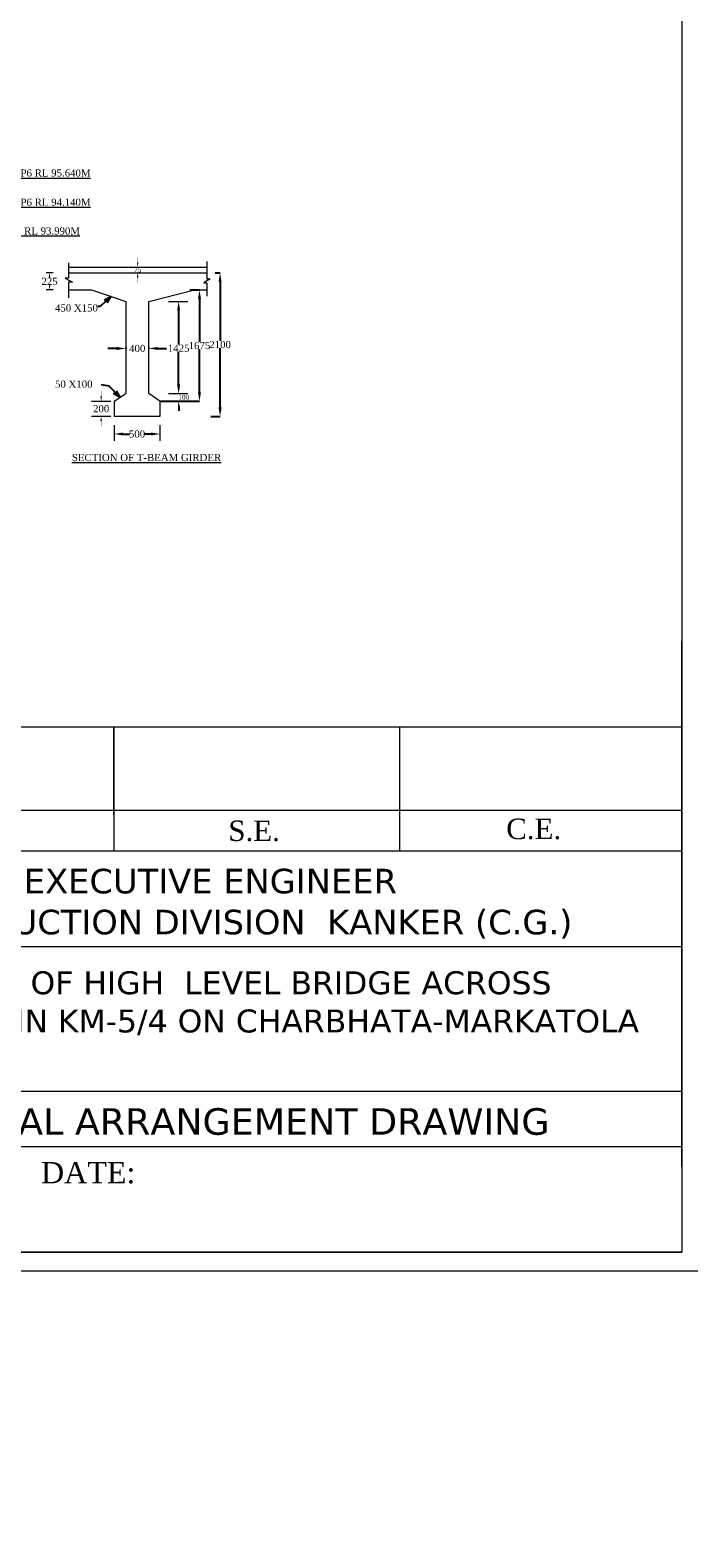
# Model space of a CAD drawing. Header units: millimetres. Extents: x -20950785 to 389010297, y -11535949 to 14056629.
# Tile 251 of 256: x 13617038 to 13686022, y -1696708 to -1538849. Entities that reach past the tile are written whole.
import ezdxf

# ---------------------------------------------------------------- set-up
doc = ezdxf.new("R2010")
doc.units = ezdxf.units.MM
doc.header["$LTSCALE"] = 60
doc.header["$MEASUREMENT"] = 0
doc.linetypes.add('DOT2', pattern=[0.125, 0, -0.125])
doc.layers.add('TEXT', color=7, linetype='Continuous')
doc.styles.add('PDF Arial Bold', font='times.ttf')
doc.styles.add('style1', font='txt.shx', dxfattribs={"height": 1})
doc.dimstyles.get("Standard").update_dxf_attribs({"dimtxt": 400, "dimasz": 215, "dimexe": 0.18, "dimexo": 0.0625, "dimgap": 0.09, "dimtad": 0, "dimtih": 1, "dimtoh": 1, "dimdec": 0, "dimzin": 4, "dimdsep": 46, "dimtxsty": 'Standard', "dimblk": 'OPEN90', "dimcen": 0, "dimadec": 0, "dimazin": 1, "dimtfac": 1, "dimtdec": 0, "dimtix": 1, "dimtofl": 0, "dimtmove": 0, "dimatfit": 3, "dimldrblk": 'OPEN30', "dimfxl": 1, "dimtolj": 1, "dimtzin": 0, "dimarcsym": 0})

# ---------------------------------------------------------------- blocks, each defined once
blk = doc.blocks.new('*D1223')
at = {"color": 0, "linetype": 'Continuous', "lineweight": -2, "transparency": 16777216}
for p, q in [((13625833, -1581133), (13625833, -1581133)), ((13626768, -1581133), (13627449, -1581133)), ((13629698, -1581133), (13629017, -1581133)), ((13630633, -1581133), (13630633, -1581133))]:
    blk.add_line(p, q, dxfattribs=at)
at = {"color": 0, "linetype": 'Continuous', "lineweight": 9, "transparency": 16777216}
for points in [[(13626768, -1580978), (13626768, -1581289), (13625833, -1581133)], [(13629698, -1580978), (13629698, -1581289), (13630633, -1581133)]]:
    blk.add_solid(points, dxfattribs=at)
at = {"layer": 'Defpoints', "color": 0, "linetype": 'Continuous', "lineweight": 9, "transparency": 16777216}
for p in [(13625833, -1581133), (13630633, -1581133), (13630633, -1581133)]:
    blk.add_point(p, dxfattribs=at)
at = {"color": 0, "linetype": 'Continuous', "lineweight": 9, "transparency": 16777216, "insert": (13628233, -1581133), "char_height": 500, "attachment_point": 5}
blk.add_mtext('\\A1;{\\fTimes New Roman|b0|i0|c0|p18;\\H1.5x;500}', dxfattribs=at)
blk = doc.blocks.new('*D1224')
at = {"color": 0, "linetype": 'Continuous', "lineweight": -2, "transparency": 16777216}
for p, q in [((13632594, -1576405), (13632594, -1575905)), ((13632594, -1576905), (13632594, -1576905)), ((13631661, -1577693), (13632594, -1577693)), ((13632594, -1578193), (13632594, -1578693))]:
    blk.add_line(p, q, dxfattribs=at)
at = {"color": 0, "linetype": 'Continuous', "lineweight": 9, "transparency": 16777216}
for points in [[(13632511, -1576405), (13632678, -1576405), (13632594, -1576905)], [(13632511, -1578193), (13632678, -1578193), (13632594, -1577693)]]:
    blk.add_solid(points, dxfattribs=at)
at = {"layer": 'Defpoints', "color": 0, "linetype": 'Continuous', "lineweight": 9, "transparency": 16777216}
for p in [(13632594, -1576905), (13632594, -1576905), (13631661, -1577693)]:
    blk.add_point(p, dxfattribs=at)
at = {"color": 0, "linetype": 'Continuous', "lineweight": 9, "transparency": 16777216, "insert": (13632594, -1577299), "char_height": 500, "attachment_point": 5}
blk.add_mtext('\\A1;{\\fTimes New Roman|b0|i0|c0|p18;\\H0.5x;           \\H2x;100}', dxfattribs=at)
blk = doc.blocks.new('*D1225')
at = {"color": 0, "linetype": 'Continuous', "lineweight": -2, "transparency": 16777216}
for p, q in [((13632587, -1567253), (13632587, -1567253)), ((13632587, -1568188), (13632587, -1571779)), ((13632587, -1575970), (13632587, -1572542)), ((13632587, -1576905), (13632587, -1576905))]:
    blk.add_line(p, q, dxfattribs=at)
at = {"color": 0, "linetype": 'Continuous', "lineweight": 9, "transparency": 16777216}
for points in [[(13632431, -1568188), (13632743, -1568188), (13632587, -1567253)], [(13632431, -1575970), (13632743, -1575970), (13632587, -1576905)]]:
    blk.add_solid(points, dxfattribs=at)
at = {"layer": 'Defpoints', "color": 0, "linetype": 'Continuous', "lineweight": 9, "transparency": 16777216}
for p in [(13632587, -1567253), (13632587, -1567253), (13632587, -1576905)]:
    blk.add_point(p, dxfattribs=at)
at = {"color": 0, "linetype": 'Continuous', "lineweight": 9, "transparency": 16777216, "insert": (13632587, -1572160), "char_height": 500, "attachment_point": 5}
blk.add_mtext('\\A1;{\\fTimes New Roman|b0|i0|c0|p18;\\H1.5x;1425}', dxfattribs=at)
blk = doc.blocks.new('*D1348')
at = {"color": 0, "linetype": 'Continuous', "lineweight": -2, "transparency": 16777216}
for p, q in [((13626116, -1572177), (13625181, -1572177)), ((13627051, -1572067), (13627051, -1572177)), ((13629451, -1572079), (13629451, -1572177)), ((13630386, -1572177), (13631321, -1572177))]:
    blk.add_line(p, q, dxfattribs=at)
at = {"color": 0, "linetype": 'Continuous', "lineweight": 9, "transparency": 16777216}
for points in [[(13626116, -1572021), (13626116, -1572332), (13627051, -1572177)], [(13630386, -1572021), (13630386, -1572332), (13629451, -1572177)]]:
    blk.add_solid(points, dxfattribs=at)
at = {"layer": 'Defpoints', "color": 0, "linetype": 'Continuous', "lineweight": 9, "transparency": 16777216}
for p in [(13627051, -1572067), (13629451, -1572079), (13629451, -1572177)]:
    blk.add_point(p, dxfattribs=at)
at = {"color": 0, "linetype": 'Continuous', "lineweight": 9, "transparency": 16777216, "insert": (13628251, -1572177), "char_height": 500, "attachment_point": 5}
blk.add_mtext('\\A1;{\\fTimes New Roman|b0|i0|c0|p18;\\H1.5x;400}', dxfattribs=at)
blk = doc.blocks.new('*D1354')
at = {"color": 0, "linetype": 'DOT2', "lineweight": -2, "ltscale": 2, "transparency": 16777216}
for p, q in [((13628302, -1563153), (13628302, -1562653)), ((13628302, -1563653), (13628302, -1563653)), ((13628302, -1564253), (13628302, -1564253)), ((13628302, -1564753), (13628302, -1565253))]:
    blk.add_line(p, q, dxfattribs=at)
at = {"color": 0, "linetype": 'DOT2', "lineweight": 9, "ltscale": 2, "transparency": 16777216}
for points in [[(13628219, -1563153), (13628385, -1563153), (13628302, -1563653)], [(13628219, -1564753), (13628385, -1564753), (13628302, -1564253)]]:
    blk.add_solid(points, dxfattribs=at)
at = {"layer": 'Defpoints', "color": 0, "linetype": 'DOT2', "lineweight": 9, "ltscale": 2, "transparency": 16777216}
for p in [(13628302, -1563653), (13628302, -1563653), (13628302, -1564253)]:
    blk.add_point(p, dxfattribs=at)
at = {"color": 0, "linetype": 'DOT2', "lineweight": 9, "ltscale": 2, "transparency": 16777216, "insert": (13628302, -1563953), "char_height": 500, "attachment_point": 5}
blk.add_mtext('\\A1;{\\fTimes New Roman|b0|i0|c0|p18;75}', dxfattribs=at)
blk = doc.blocks.new('*D1355')
at = {"color": 0, "linetype": 'DOT2', "lineweight": -2, "ltscale": 2, "transparency": 16777216}
for p, q in [((13624473, -1577193), (13624473, -1576693)), ((13624473, -1577693), (13624473, -1577693)), ((13624473, -1579281), (13624473, -1579281)), ((13624473, -1579781), (13624473, -1580281))]:
    blk.add_line(p, q, dxfattribs=at)
at = {"color": 0, "linetype": 'DOT2', "lineweight": 9, "ltscale": 2, "transparency": 16777216}
for points in [[(13624389, -1577193), (13624556, -1577193), (13624473, -1577693)], [(13624389, -1579781), (13624556, -1579781), (13624473, -1579281)]]:
    blk.add_solid(points, dxfattribs=at)
at = {"layer": 'Defpoints', "color": 0, "linetype": 'DOT2', "lineweight": 9, "ltscale": 2, "transparency": 16777216}
for p in [(13624473, -1577693), (13624473, -1579281), (13624473, -1579281)]:
    blk.add_point(p, dxfattribs=at)
at = {"color": 0, "linetype": 'DOT2', "lineweight": 9, "ltscale": 2, "transparency": 16777216, "insert": (13624473, -1578487), "char_height": 500, "attachment_point": 5}
blk.add_mtext('\\A1;{\\fTimes New Roman|b0|i0|c0|p18;\\H1.5x;200}', dxfattribs=at)
blk = doc.blocks.new('*D1226')
at = {"color": 0, "linetype": 'DOT2', "lineweight": -2, "ltscale": 2, "transparency": 16777216}
for p, q in [((13618927, -1564253), (13619071, -1564253)), ((13619070, -1564753), (13619070, -1564772)), ((13619070, -1565553), (13619070, -1565535)), ((13618927, -1566053), (13619071, -1566053))]:
    blk.add_line(p, q, dxfattribs=at)
at = {"color": 0, "linetype": 'DOT2', "lineweight": 9, "ltscale": 2, "transparency": 16777216}
for points in [[(13618987, -1564753), (13619154, -1564753), (13619070, -1564253)], [(13618987, -1565553), (13619154, -1565553), (13619070, -1566053)]]:
    blk.add_solid(points, dxfattribs=at)
at = {"layer": 'Defpoints', "color": 0, "linetype": 'DOT2', "lineweight": 9, "ltscale": 2, "transparency": 16777216}
for p in [(13618926, -1564253), (13619070, -1564253), (13618926, -1566053)]:
    blk.add_point(p, dxfattribs=at)
at = {"color": 0, "linetype": 'DOT2', "lineweight": 9, "ltscale": 2, "transparency": 16777216, "insert": (13619070, -1565153), "char_height": 500, "attachment_point": 5}
blk.add_mtext('\\A1;{\\fTimes New Roman|b0|i0|c0|p18;\\H1.5x;225}', dxfattribs=at)
blk = doc.blocks.new('*D1234')
at = {"color": 0, "linetype": 'Continuous', "lineweight": -2, "transparency": 16777216}
for p, q in [((13636424, -1564253), (13636931, -1564253)), ((13636931, -1565188), (13636931, -1571392)), ((13636931, -1578358), (13636931, -1572155)), ((13635975, -1579293), (13636931, -1579293))]:
    blk.add_line(p, q, dxfattribs=at)
at = {"color": 0, "linetype": 'Continuous', "lineweight": 9, "transparency": 16777216}
for points in [[(13636775, -1565188), (13637087, -1565188), (13636931, -1564253)], [(13636775, -1578358), (13637087, -1578358), (13636931, -1579293)]]:
    blk.add_solid(points, dxfattribs=at)
at = {"layer": 'Defpoints', "color": 0, "linetype": 'Continuous', "lineweight": 9, "transparency": 16777216}
for p in [(13636424, -1564253), (13636931, -1564253), (13635975, -1579293)]:
    blk.add_point(p, dxfattribs=at)
at = {"color": 0, "linetype": 'Continuous', "lineweight": 9, "transparency": 16777216, "insert": (13636931, -1571773), "char_height": 500, "attachment_point": 5}
blk.add_mtext('\\A1;{\\fTimes New Roman|b0|i0|c0|p18;\\H1.5x;2100}', dxfattribs=at)
blk = doc.blocks.new('*D1237')
at = {"color": 0, "linetype": 'Continuous', "lineweight": -2, "transparency": 16777216}
for p, q in [((13633744, -1566053), (13634772, -1566053)), ((13634772, -1566988), (13634772, -1571491)), ((13634772, -1576758), (13634772, -1572256)), ((13630633, -1577693), (13634772, -1577693))]:
    blk.add_line(p, q, dxfattribs=at)
at = {"color": 0, "linetype": 'Continuous', "lineweight": 9, "transparency": 16777216}
for points in [[(13634616, -1566988), (13634927, -1566988), (13634772, -1566053)], [(13634616, -1576758), (13634927, -1576758), (13634772, -1577693)]]:
    blk.add_solid(points, dxfattribs=at)
at = {"layer": 'Defpoints', "color": 0, "linetype": 'Continuous', "lineweight": 9, "transparency": 16777216}
for p in [(13633744, -1566053), (13634772, -1566053), (13630633, -1577693)]:
    blk.add_point(p, dxfattribs=at)
at = {"color": 0, "linetype": 'Continuous', "lineweight": 9, "transparency": 16777216, "insert": (13634772, -1571873), "char_height": 500, "attachment_point": 5}
blk.add_mtext('\\A1;{\\fTimes New Roman|b0|i0|c0|p18;\\H1.5x;1675}', dxfattribs=at)

msp = doc.modelspace()

# ---------------------------------------------------------------- linework, layer by layer
at = {"linetype": 'Continuous', "lineweight": 9, "ltscale": 2}
for p, q in [((13619440.14, -1564253.44), (13618700.97, -1564253.44)), ((13619440.14, -1566053.44), (13618700.97, -1566053.44))]:
    msp.add_line(p, q, dxfattribs=at)
at = {"linetype": 'Continuous', "lineweight": 9}
for p, q in [((13621057.52, -1563221.13), (13621057.52, -1564801.75)), ((13621057.52, -1563653.44), (13635546.59, -1563653.44)), ((13621057.52, -1564253.44), (13635546.59, -1564253.44)), ((13635546.59, -1563088.55), (13635546.59, -1564878.32)), ((13621057.52, -1564801.75), (13620699.51, -1564801.75)), ((13620699.51, -1564801.75), (13621485.89, -1565218.36)), ((13621057.52, -1565218.36), (13621057.52, -1566106.68)), ((13621485.89, -1565218.36), (13621057.52, -1565218.36)), ((13635904.61, -1564878.32), (13635243.34, -1565294.92)), ((13635243.34, -1565294.92), (13635546.59, -1565294.92)), ((13635546.59, -1564878.32), (13635904.61, -1564878.32)), ((13635546.59, -1565294.92), (13635546.59, -1566053.44)), ((13621057.52, -1566106.68), (13621057.52, -1566870.63)), ((13627050.89, -1567253.44), (13627050.89, -1576881.34)), ((13629450.89, -1576905.15), (13629450.89, -1567253.44)), ((13631532.89, -1567253.44), (13633547.21, -1567253.44)), ((13634250.89, -1566053.44), (13635546.59, -1566053.44)), ((13635546.59, -1566053.44), (13635546.59, -1566712.85)), ((13625833.03, -1577693.24), (13627050.89, -1576881.34)), ((13630633.03, -1577693.24), (13629450.89, -1576905.15)), ((13631532.89, -1576905.15), (13633547.21, -1576905.15)), ((13623465.47, -1577693.24), (13625479.8, -1577693.24)), ((13625833.03, -1577693.24), (13625833.03, -1579293.24)), ((13630633.03, -1577693.24), (13630633.03, -1579293.24)), ((13631533.07, -1577693.24), (13633547.39, -1577693.24)), ((13623465.65, -1579281.34), (13625479.98, -1579281.34)), ((13628233.03, -1579293.24), (13625833.03, -1579293.24)), ((13630633.03, -1579293.24), (13628233.03, -1579293.24)), ((13625833.03, -1580213.44), (13625833.03, -1581839.19)), ((13630633.03, -1580213.44), (13630633.03, -1581839.19)), ((13563536.54, -1611800.68, -16236.32), (13685270.2, -1611800.68, -16236.32)), ((13625802.53, -1620992.91, -16236.32), (13625802.53, -1611800.68, -16236.32)), ((13625802.53, -1611800.68, -16236.32), (13625802.53, -1624769.16, -16236.32)), ((13655708.89, -1611800.68, -16236.32), (13655708.89, -1624769.16, -16236.32)), ((13563536.54, -1620522.9, -16236.32), (13685270.2, -1620522.9, -16236.32)), ((13563536.54, -1624769.16, -16236.32), (13685270.2, -1624769.16, -16236.32)), ((13563561.66, -1634808.74, -16236.32), (13685270.2, -1634808.74, -16236.32)), ((13572716.98, -1649951.23, 1319.08), (13685270.2, -1649951.23, 42895.18)), ((13587129.56, -1655740.02, -54041.79), (13685270.2, -1655740.02))]:
    msp.add_line(p, q, dxfattribs=at)
at = {"color": 7, "linetype": 'Continuous', "lineweight": 9, "ltscale": 2}
for p, q in [((13685270.2, -1657832.19), (13685270.2, -1602847.87, -16236.32)), ((13563536.54, -1666785), (13685270.2, -1666785))]:
    msp.add_line(p, q, dxfattribs=at)
for points in [[(13349894, -1428738.8), (13687270.2, -1428738.8), (13687270.2, -1668785), (13349894, -1668785)], [(13351894, -1430738.8), (13685270.2, -1430738.8), (13685270.2, -1666785), (13351894, -1666785)]]:
    msp.add_lwpolyline(points, close=True, dxfattribs=at)
at = {"linetype": 'Continuous', "lineweight": 9}
for points in [[(13621057.52, -1566053.44), (13623450.89, -1566053.44), (13627050.89, -1567253.44)], [(13629450.89, -1567253.44), (13634250.89, -1566053.44)]]:
    msp.add_lwpolyline(points, dxfattribs=at)
at = {"color": 7, "linetype": 'Continuous', "lineweight": 9, "ltscale": 2}
msp.add_circle((13500903, -1533338), 347474.95, dxfattribs=at)

# ---------------------------------------------------------------- texts
at = {"linetype": 'Continuous', "lineweight": 9, "attachment_point": 1}
for s, insert, char_height, width in [('\\pi2917.05681;{\\fTimes New Roman|b0|i0|c0|p18;\\LCertified that the boring details  shown are correct.}', (11725062.51, -1543620.32, -17483.87), 750, 28256.2477), ('\\pi7448.80773;{\\fTimes New Roman|b0|i0|c0|p18;\\LCertified that the boring details  shown are correct.}', (12463812.32, -1576321.57), 1915.15152, 72153.3279), ('{\\fTimes New Roman|b0|i0|c0|p18;\\H0.96154x;\\LSECTION OF T-BEAM GIRDER \\fTimes New Roman|b0|i1|c0|p18;  \\Ftxt|c0; }                   ', (13621408.69, -1583220.61), 780, 19383.7853), ('\\pi5418.09167,t45718.09167;{\\fTimes New Roman|b0|i0|c0|p18;\\L ELEVATION OF \\P\\pi2504.57329,t42804.57329;ABUTMENT ELEMENT \\P\\pi7381.21352,t47681.21352;DIRECTION}', (12166780.87, -1584775.46), 1300, 25045.2677), ('\\pi5418.09167,t45718.09167;{\\fTimes New Roman|b0|i0|c0|p18;\\L ELEVATION OF \\P\\pi2504.57329,t42804.57329;ABUTMENT ELEMENT \\P\\pi7381.21352,t47681.21352;DIRECTION}', (13524705.37, -1584775.46), 1300, 25045.2677), ('\\pi7448.80773;{\\fTimes New Roman|b0|i0|c0|p18;\\LCertified that the boring details  shown are correct.}', (11996265.89, -1637530.04), 1915.15152, 72153.3279), ('\\pi7448.80773;{\\fTimes New Roman|b0|i0|c0|p18;\\LCertified that the boring details  shown are correct.}', (13354190.39, -1637530.04), 1915.15152, 72153.3279)]:
    msp.add_mtext(s, dxfattribs=dict(at, insert=insert, char_height=char_height, width=width))
at = {"linetype": 'Continuous', "lineweight": 9, "attachment_point": 1, "style": 'style1'}
for s, insert, char_height, width in [('{\\fTimes New Roman|b0|i0|c0|p18;\\H0.7236x;\\LP1 RL 96.140M,P2 to P5 RL94.640M\\H1x; & P6 RL 95.640M    \\H1.38197x;            }', (13597272.53, -1553429.2), 1036.48649, 26022.657), ('{\\fTimes New Roman|b0|i0|c0|p18;\\H0.7236x;\\LP1 RL 94.640M,P2 to P5 RL93.140M & P6 RL 94.140M    \\H1.38197x;            }', (13597272.53, -1556492.74), 1036.48649, 26022.657), ('{\\fTimes New Roman|b0|i0|c0|p18;\\H0.7236x;\\LP1 RL 94.490M,P2 to P5 RL92.990M & P6 RL 93.990M    \\H1.38197x;            }', (13596168.05, -1559495.14), 1036.48649, 26022.657), ('\\pi6024.46095;{\\fTimes New Roman|b0|i0|c0|p18;\\LELEVATION OF PIER \\P\\pi3569.25186;ALONG CURRENT DIRECTION  }', (10046282.47, -1573923.48), 750, 22678.6984), ('\\pi6024.46095;{\\fTimes New Roman|b0|i0|c0|p18;\\LELEVATION OF PIER \\P\\pi3569.25186;ALONG CURRENT DIRECTION  }', (11296226.84, -1573923.48), 750, 22678.6984), ('{\\fVerdana|b0|i0|c0|p34;CONSTRUCTION OF HIGH  LEVEL BRIDGE ACROSS SIRSIDA NALLA IN KM-5/4 ON CHARBHATA-MARKATOLA ROAD.\\fTimes New Roman|b0|i0|c0|p18;   }', (13589544.41, -1637388.5, -64476.19), 2400, 94895.4901)]:
    msp.add_mtext(s, dxfattribs=dict(at, insert=insert, char_height=char_height, width=width))
at = {"linetype": 'Continuous', "lineweight": 9, "char_height": 500, "attachment_point": 4}
for s, insert in [('{\\fVerdana|b0|i0|c0|p34; \\fTimes New Roman|b0|i0|c0|p18;\\H1.5x;450 X150}', (13619419.64, -1567937.61)), ('{\\fVerdana|b0|i0|c0|p34; \\fTimes New Roman|b0|i0|c0|p18;\\H1.5x;50 X100}', (13619419.64, -1575915.95))]:
    msp.add_mtext(s, dxfattribs=dict(at, insert=insert))
at = {"color": 7, "linetype": 'Continuous', "lineweight": 9, "ltscale": 2, "insert": (13380217.17, -1615916.65), "char_height": 900, "attachment_point": 1, "style": 'PDF Arial Bold'}
msp.add_mtext_dynamic_manual_height_columns('\\pi1240.70522,t5740.70522;Moderately \\P\\pi690.45288,t5190.45288;Stronge Rock', width=8577.0125, gutter_width=1, heights=[0], dxfattribs=at)
at = {"linetype": 'Continuous', "lineweight": 9, "attachment_point": 1, "style": 'style1'}
for s, insert, char_height in [('{\\fTimes New Roman|b0|i0|c0|p18;\\H0.96451x;S.E. \\H1.0368x;                        }', (13637793.58, -1621601.37, -16236.32), 2222.8936), ('{\\fTimes New Roman|b0|i0|c0|p18;\\H0.96451x;C.E.\\H1.0368x;                         }', (13666894.37, -1621403.9, -16236.32), 2222.8936), ('{\\fTimes New Roman|b0|i0|c0|p18;                        \\fVerdana|b0|i0|c0|p34;\\H1.15741x;OFFICE OF THE EXECUTIVE ENGINEER \\P      PWD BRIDGE  CONSTRUCTION DIVISION  KANKER (C.G.)   }', (13568441.01, -1626657.19, -54828.22), 2222.89356), ('{\\fVerdana|b0|i0|c0|p34;GENERAL ARRANGEMENT DRAWING       \\fTimes New Roman|b0|i0|c0|p18;                }', (13602516.71, -1651724.37, -16236.32), 2778.61696), ('{\\fTimes New Roman|b0|i0|c0|p18;DATE:                       }', (13618174.12, -1657358.94, 32003.56), 2222.8936)]:
    msp.add_mtext(s, dxfattribs=dict(at, insert=insert, char_height=char_height))
at = {"layer": 'TEXT', "linetype": 'Continuous', "lineweight": 9, "char_height": 1300, "attachment_point": 1}
for s, insert, width in [('\\pi2427.77062;{\\fTimes New Roman|b0|i0|c0|p18;\\LELEVATION OF PIER \\P\\pi3593.74034;ALONG CURRENT \\P\\pi6498.82325;DIRECTION  }', (12201657.42, -1570888.18), 23280.4872), ('\\pi1974.11068;{\\fTimes New Roman|b0|i0|c0|p18;\\LELEVATION OF PIER \\P\\pi3681.82517;ALONG TRAFFIC  \\P\\pi6045.16331;DIRECTION  }', (12222299.86, -1571340.89), 22373.1673), ('\\pi2427.77062;{\\fTimes New Roman|b0|i0|c0|p18;\\LELEVATION OF PIER \\P\\pi3593.74034;ALONG CURRENT \\P\\pi6498.82325;DIRECTION  }', (13559581.92, -1570888.18), 23280.4872), ('\\pi1974.11068;{\\fTimes New Roman|b0|i0|c0|p18;\\LELEVATION OF PIER \\P\\pi3681.82517;ALONG TRAFFIC  \\P\\pi6045.16331;DIRECTION  }', (13580224.36, -1571340.89), 22373.1673)]:
    msp.add_mtext(s, dxfattribs=dict(at, insert=insert, width=width))

# ---------------------------------------------------------------- dimensions: what is measured, and where the dimension line sits
at = {"linetype": 'DOT2', "lineweight": 9, "ltscale": 2}
for base, p1, p2, text, picture, middle in [((13628302.06, -1563653.44), (13628302.06, -1564253.44), (13628302.06, -1563653.44), '{\\fTimes New Roman|b0|i0|c0|p18;75}', '*D1354', (13628302.06, -1563953.44)), ((13619070.38, -1564253.44), (13618926.46, -1566053.44), (13618926.46, -1564253.44), '{\\fTimes New Roman|b0|i0|c0|p18;\\H1.5x;225}', '*D1226', (13619070.38, -1565153.44)), ((13624472.64, -1579281.34), (13624472.64, -1577693.24), (13624472.64, -1579281.34), '{\\fTimes New Roman|b0|i0|c0|p18;\\H1.5x;200}', '*D1355', (13624472.64, -1578487.29))]:
    dim = msp.add_linear_dim(base=base, p1=p1, p2=p2, angle=90, text=text, dimstyle='Standard', override={"dimtxt": 500, "dimasz": 500, "dimfxl": 300}, dxfattribs=at)
    dim.commit()
    dim.dimension.update_dxf_attribs({"geometry": picture, "text_midpoint": middle})
at = {"linetype": 'Continuous', "lineweight": 9}
for base, p1, p2, text, override, picture, middle in [((13636930.97, -1564253.44), (13635975.12, -1579293.24), (13636424.15, -1564253.44), '{\\fTimes New Roman|b0|i0|c0|p18;\\H1.5x;2100}', {"dimtxt": 500, "dimasz": 935, "dimfxl": 300}, '*D1234', (13636930.97, -1571773.34)), ((13634771.65, -1566053.44), (13630633.03, -1577693.24), (13633744.07, -1566053.44), '{\\fTimes New Roman|b0|i0|c0|p18;\\H1.5x;1675}', {"dimtxt": 500, "dimasz": 935, "dimfxl": 300}, '*D1237', (13634771.65, -1571873.34)), ((13632586.82, -1567253.44), (13632586.82, -1576905.15), (13632586.82, -1567253.44), '{\\fTimes New Roman|b0|i0|c0|p18;\\H1.5x;1425}', {"dimtxt": 500, "dimasz": 935, "dimfxl": 300}, '*D1225', (13632586.82, -1572160.39)), ((13632594.17, -1576905.15), (13631660.86, -1577693.24), (13632594.17, -1576905.15), '{\\fTimes New Roman|b0|i0|c0|p18;\\H0.5x;           \\H2x;100}', {"dimtxt": 500, "dimasz": 500, "dimfxl": 300}, '*D1224', (13632594.17, -1577299.19))]:
    dim = msp.add_linear_dim(base=base, p1=p1, p2=p2, angle=90, text=text, dimstyle='Standard', override=override, dxfattribs=at)
    dim.commit()
    dim.dimension.update_dxf_attribs({"geometry": picture, "text_midpoint": middle, "dimtype": 160})
for base, p1, p2, text, picture, middle in [((13629450.89, -1572176.56), (13627050.89, -1572067.39), (13629450.89, -1572079.29), '{\\fTimes New Roman|b0|i0|c0|p18;\\H1.5x;400}', '*D1348', (13628250.89, -1572176.56)), ((13630633.03, -1581133.39), (13625833.03, -1581133.39), (13630633.03, -1581133.39), '{\\fTimes New Roman|b0|i0|c0|p18;\\H1.5x;500}', '*D1223', (13628233.03, -1581133.39))]:
    dim = msp.add_linear_dim(base=base, p1=p1, p2=p2, text=text, dimstyle='Standard', override={"dimtxt": 500, "dimasz": 935, "dimfxl": 300}, dxfattribs=at)
    dim.commit()
    dim.dimension.update_dxf_attribs({"geometry": picture, "text_midpoint": middle})

# ---------------------------------------------------------------- leaders
for points in [[(13625492.38, -1566733.93), (13624366.32, -1567797.84), (13624120.02, -1567797.84)], [(13626441.96, -1577287.29), (13625315.9, -1576129.94), (13624467.65, -1575973.44)]]:
    msp.add_leader(points, dimstyle='Standard', override={"dimtxt": 500, "dimasz": 750, "dimfxl": 300}, dxfattribs=at)

doc.saveas('drawing.dxf')
